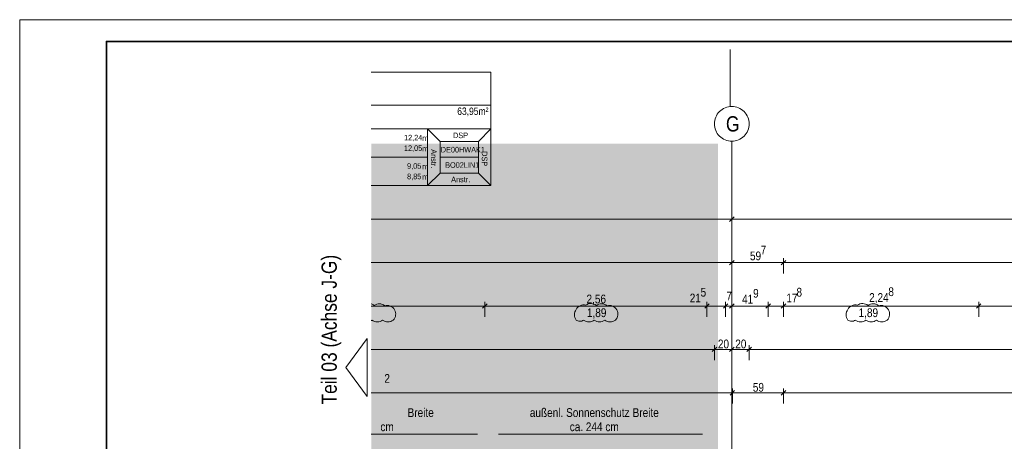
# Model space of a CAD drawing. Extents: x -620 to 300, y 62 to 1112.
# Tile 205 of 226: x -620 to -393, y 1015 to 1112. Entities that reach past the tile are written whole.
import ezdxf
from ezdxf.lldxf.tags import DXFTag

# ---------------------------------------------------------------- set-up
doc = ezdxf.new("R2010")
doc.units = 0
doc.layers.get('0').update_dxf_attribs({"lineweight": 13})
doc.layers.add('--Darstellung Teil 07-00', color=2, linetype='grob-A06CPVSAL0', lineweight=13, true_color=0xffff00, plot=False)
for name, color, linetype, lineweight in [('30 -33 Aussenwände- 8 Sonnenschutz', 7, 'Continuous', 9), ('70 -71 Achsen- 1 Gebäudeachsen', 7, 'STRICHPUNKT2-A06CPVSFL0', 18), ('iwb_Plankopf Rahmen', 7, 'Continuous', 35), ('Keine-A06CPVSEL0', 7, 'Continuous', 9)]:
    doc.layers.add(name, color=color, linetype=linetype, lineweight=lineweight)
for name, color, linetype, lineweight, true_color in [('70 -75 Raumstempel- 1 Raumstempel-A06CPVSBL0', 1, 'Continuous', 50, 0xff0000), ('70 -76 Bemaßung- 2 Allgemein', 9, 'Continuous', 5, 0x808080), ('70 -77 Revision- 2 Wolken', 7, 'Continuous', 18, 0x944cff), ('iwb_Layout BA_Markierung', 7, 'Continuous', 9, 0xbadcdc), ('iwb_Layout Text', 3, 'Continuous', 18, 0x00ff00)]:
    doc.layers.add(name, color=color, linetype=linetype, lineweight=lineweight, true_color=true_color)
doc.styles.get("Standard").update_dxf_attribs({"font": 'ARIALN.TTF'})
tags = doc.linetypes.add('grob-A06CPVSAL0', pattern=[14, 3, -8, 3]).pattern_tags.tags
tags[8:9] = [DXFTag(74, 4), DXFTag(75, 0), DXFTag(340, '0'), DXFTag(46, 0.0), DXFTag(50, 0.0), DXFTag(44, 0.0), DXFTag(45, 0.0)]
tags[6:7] = [DXFTag(74, 4), DXFTag(75, 0), DXFTag(340, '0'), DXFTag(46, 0.0), DXFTag(50, 0.0), DXFTag(44, 0.0), DXFTag(45, 0.0)]
tags[4:5] = [DXFTag(74, 4), DXFTag(75, 0), DXFTag(340, '0'), DXFTag(46, 0.0), DXFTag(50, 0.0), DXFTag(44, 0.0), DXFTag(45, 0.0)]
tags = doc.linetypes.add('STRICHPUNKT2-A06CPVSFL0', pattern=[12.7, 6.35, -3.175, 0, -3.175]).pattern_tags.tags
tags[10:11] = [DXFTag(74, 4), DXFTag(75, 0), DXFTag(340, '0'), DXFTag(46, 0.0), DXFTag(50, 0.0), DXFTag(44, 0.0), DXFTag(45, 0.0)]
tags[8:9] = [DXFTag(74, 4), DXFTag(75, 0), DXFTag(340, '0'), DXFTag(46, 0.0), DXFTag(50, 0.0), DXFTag(44, 0.0), DXFTag(45, 0.0)]
tags[6:7] = [DXFTag(74, 4), DXFTag(75, 0), DXFTag(340, '0'), DXFTag(46, 0.0), DXFTag(50, 0.0), DXFTag(44, 0.0), DXFTag(45, 0.0)]
tags[4:5] = [DXFTag(74, 4), DXFTag(75, 0), DXFTag(340, '0'), DXFTag(46, 0.0), DXFTag(50, 0.0), DXFTag(44, 0.0), DXFTag(45, 0.0)]

# ---------------------------------------------------------------- blocks, each defined once
blk = doc.blocks.new('Polygon-A06CPVS2L0')
at = {"color": 0, "linetype": 'ByBlock', "lineweight": -2, "ltscale": 0.13}
blk.add_solid([(-458.92, 86.61), (-538.63, 86.4), (-458.75, 1083.81), (-538.63, 1083.81)], dxfattribs=at)
blk = doc.blocks.new('Referenz-A06CPVSGL0')
at = {"layer": '--Darstellung Teil 07-00', "color": 0, "linetype": 'grob-A06CPVSAL0', "lineweight": -2, "ltscale": 0.13}
blk.add_line((-455.97, 1092.32), (-455.97, 1105.57), dxfattribs=at)
at = {"layer": '30 -33 Aussenwände- 8 Sonnenschutz', "color": 0, "linetype": 'Continuous', "ltscale": 0.13}
for p, q in [((-514.17, 1016.84), (-538.63, 1016.84)), ((-462.33, 1016.84), (-509.33, 1016.84))]:
    blk.add_line(p, q, dxfattribs=at)
at = {"layer": '70 -71 Achsen- 1 Gebäudeachsen', "color": 0, "linetype": 'STRICHPUNKT2-A06CPVSFL0', "ltscale": 0.18}
blk.add_line((-455.58, 1084.39), (-455.58, 84.95), dxfattribs=at)
at = {"layer": '70 -75 Raumstempel- 1 Raumstempel-A06CPVSBL0', "color": 0, "lineweight": 9}
for p, q in [((-511.08, 1100.29), (-538.63, 1100.29)), ((-511.08, 1074.16), (-511.08, 1100.29)), ((-511.08, 1092.7), (-538.63, 1092.7)), ((-538.63, 1087.23), (-525.67, 1087.23)), ((-522.79, 1084.33), (-525.67, 1087.23)), ((-511.08, 1087.23), (-525.67, 1087.23)), ((-525.67, 1087.23), (-525.67, 1074.16)), ((-513.96, 1084.33), (-511.08, 1087.23)), ((-522.79, 1077.05), (-522.79, 1084.33)), ((-522.79, 1084.33), (-513.96, 1084.33)), ((-513.96, 1077.05), (-513.96, 1084.33)), ((-538.63, 1080.69), (-525.67, 1080.69)), ((-513.96, 1080.69), (-522.79, 1080.69)), ((-522.79, 1077.05), (-525.67, 1074.16)), ((-522.79, 1077.05), (-513.96, 1077.05)), ((-513.96, 1077.05), (-511.08, 1074.16)), ((-511.08, 1074.16), (-538.63, 1074.16))]:
    blk.add_line(p, q, dxfattribs=at)
at = {"layer": '70 -76 Bemaßung- 2 Allgemein', "color": 0, "linetype": 'Continuous', "ltscale": 0.13}
for p, q in [((-456.64, 1066.39), (-538.63, 1066.39)), ((-455.08, 1066.39), (-456.64, 1066.39)), ((-455.05, 1066.92), (-456.11, 1065.86)), ((-456.11, 1065.86), (-455.05, 1066.92)), ((-456.08, 1066.39), (-454.52, 1066.39)), ((-455.58, 1066.45), (-455.58, 1067.39)), ((-455.58, 1066.45), (-455.58, 1067.39)), ((-291.64, 1066.39), (-454.52, 1066.39)), ((-455.58, 1056.45), (-455.58, 1057.39)), ((-455.58, 1056.45), (-455.58, 1057.39)), ((-443.64, 1053.89), (-443.64, 1057.39)), ((-443.64, 1053.89), (-443.64, 1057.39)), ((-456.64, 1056.39), (-538.63, 1056.39)), ((-454.58, 1056.39), (-456.64, 1056.39)), ((-456.58, 1056.39), (-454.52, 1056.39)), ((-444.7, 1056.39), (-454.52, 1056.39)), ((-442.64, 1056.39), (-444.7, 1056.39)), ((-444.64, 1056.39), (-442.58, 1056.39)), ((-138.58, 1056.39), (-442.58, 1056.39)), ((-513.54, 1046.39), (-538.63, 1046.39)), ((-511.48, 1046.39), (-513.54, 1046.39)), ((-513.48, 1046.39), (-511.42, 1046.39)), ((-512.48, 1043.89), (-512.48, 1047.39)), ((-512.48, 1043.89), (-512.48, 1047.39)), ((-462.34, 1046.39), (-511.42, 1046.39)), ((-462.34, 1046.39), (-463.4, 1046.39)), ((-460.28, 1046.39), (-462.34, 1046.39)), ((-460.28, 1046.39), (-462.34, 1046.39)), ((-461.28, 1043.89), (-461.28, 1047.39)), ((-461.28, 1043.89), (-461.28, 1047.39)), ((-456.98, 1046.39), (-461.28, 1046.39)), ((-458.04, 1046.39), (-459.1, 1046.39)), ((-455.98, 1046.39), (-458.04, 1046.39)), ((-457.98, 1046.39), (-455.92, 1046.39)), ((-456.98, 1043.89), (-456.98, 1047.39)), ((-456.98, 1043.89), (-456.98, 1047.39)), ((-455.58, 1046.39), (-456.98, 1046.39)), ((-456.58, 1046.39), (-454.52, 1046.39)), ((-456.58, 1046.39), (-454.52, 1046.39)), ((-455.92, 1046.39), (-454.86, 1046.39)), ((-455.58, 1046.45), (-455.58, 1047.39)), ((-455.58, 1046.45), (-455.58, 1047.39)), ((-454.52, 1046.39), (-453.46, 1046.39)), ((-448.26, 1046.39), (-454.52, 1046.39)), ((-448.26, 1046.39), (-449.32, 1046.39)), ((-446.2, 1046.39), (-448.26, 1046.39)), ((-446.2, 1046.39), (-448.26, 1046.39)), ((-447.2, 1043.89), (-447.2, 1047.39)), ((-447.2, 1043.89), (-447.2, 1047.39)), ((-443.64, 1046.39), (-447.2, 1046.39)), ((-444.64, 1046.39), (-442.58, 1046.39)), ((-444.64, 1046.39), (-442.58, 1046.39)), ((-443.64, 1043.89), (-443.64, 1047.39)), ((-443.64, 1043.89), (-443.64, 1047.39)), ((-442.58, 1046.39), (-441.52, 1046.39)), ((-399.74, 1046.39), (-442.58, 1046.39)), ((-397.68, 1046.39), (-399.74, 1046.39)), ((-399.68, 1046.39), (-397.62, 1046.39)), ((-398.68, 1043.89), (-398.68, 1047.39)), ((-398.68, 1043.89), (-398.68, 1047.39)), ((-348.54, 1046.39), (-397.62, 1046.39)), ((-459.58, 1033.89), (-459.58, 1037.39)), ((-459.58, 1033.89), (-459.58, 1037.39)), ((-455.58, 1036.45), (-455.58, 1037.39)), ((-455.58, 1036.45), (-455.58, 1037.39)), ((-451.58, 1033.89), (-451.58, 1037.39)), ((-451.58, 1033.89), (-451.58, 1037.39)), ((-460.64, 1036.39), (-538.63, 1036.39)), ((-458.58, 1036.39), (-460.64, 1036.39)), ((-460.58, 1036.39), (-458.52, 1036.39)), ((-456.64, 1036.39), (-458.52, 1036.39)), ((-454.58, 1036.39), (-456.64, 1036.39)), ((-456.58, 1036.39), (-454.52, 1036.39)), ((-452.64, 1036.39), (-454.52, 1036.39)), ((-450.58, 1036.39), (-452.64, 1036.39)), ((-452.58, 1036.39), (-450.52, 1036.39)), ((-291.64, 1036.39), (-450.52, 1036.39)), ((-456.5, 1026.39), (-538.63, 1026.39)), ((-454.44, 1026.39), (-456.5, 1026.39)), ((-456.44, 1026.39), (-454.38, 1026.39)), ((-455.44, 1023.89), (-455.44, 1027.39)), ((-455.44, 1023.89), (-455.44, 1027.39)), ((-444.7, 1026.39), (-454.38, 1026.39)), ((-442.64, 1026.39), (-444.7, 1026.39)), ((-444.64, 1026.39), (-442.58, 1026.39)), ((-443.64, 1023.89), (-443.64, 1027.39)), ((-443.64, 1023.89), (-443.64, 1027.39)), ((-292.64, 1026.39), (-442.58, 1026.39))]:
    blk.add_line(p, q, dxfattribs=at)
at = {"layer": '70 -76 Bemaßung- 2 Allgemein', "color": 0, "linetype": 'Continuous', "lineweight": 20, "ltscale": 0.2}
for p, q in [((-455.05, 1056.92), (-456.11, 1055.86)), ((-456.11, 1055.86), (-455.05, 1056.92)), ((-443.11, 1056.92), (-444.17, 1055.86)), ((-444.17, 1055.86), (-443.11, 1056.92)), ((-511.95, 1046.92), (-513.01, 1045.86)), ((-513.01, 1045.86), (-511.95, 1046.92)), ((-460.75, 1046.92), (-461.81, 1045.86)), ((-460.75, 1046.92), (-461.81, 1045.86)), ((-457.51, 1045.86), (-456.45, 1046.92)), ((-456.45, 1046.92), (-457.51, 1045.86)), ((-456.11, 1045.86), (-455.05, 1046.92)), ((-456.11, 1045.86), (-455.05, 1046.92)), ((-446.67, 1046.92), (-447.73, 1045.86)), ((-446.67, 1046.92), (-447.73, 1045.86)), ((-444.17, 1045.86), (-443.11, 1046.92)), ((-444.17, 1045.86), (-443.11, 1046.92)), ((-398.15, 1046.92), (-399.21, 1045.86)), ((-399.21, 1045.86), (-398.15, 1046.92)), ((-459.05, 1036.92), (-460.11, 1035.86)), ((-460.11, 1035.86), (-459.05, 1036.92)), ((-455.05, 1036.92), (-456.11, 1035.86)), ((-456.11, 1035.86), (-455.05, 1036.92)), ((-451.05, 1036.92), (-452.11, 1035.86)), ((-452.11, 1035.86), (-451.05, 1036.92)), ((-454.91, 1026.92), (-455.97, 1025.86)), ((-455.97, 1025.86), (-454.91, 1026.92)), ((-443.11, 1026.92), (-444.17, 1025.86)), ((-444.17, 1025.86), (-443.11, 1026.92))]:
    blk.add_line(p, q, dxfattribs=at)
at = {"layer": '70 -77 Revision- 2 Wolken', "color": 0, "linetype": 'Continuous', "ltscale": 0.18}
for centre, major_axis, end_param in [((-539.24, 1044.93), (1.27, 1.59), 0.370334), ((-536.8, 1044.86), (0.06, 2.03), 0.643501), ((-536.8, 1044.86), (1.27, 1.59), 0.643501), ((-535.02, 1044.49), (0.77, 1.88), 0.643501), ((-535.02, 1044.49), (1.74, 1.05), 0.643501), ((-489.65, 1044.61), (-0.84, 1.85), 0.643501), ((-489.65, 1044.61), (0.44, 1.98), 0.643501), ((-488.04, 1044.93), (0.06, 2.03), 0.643501), ((-488.04, 1044.93), (1.27, 1.59), 0.643501), ((-485.6, 1044.86), (0.06, 2.03), 0.643501), ((-485.6, 1044.86), (1.27, 1.59), 0.643501), ((-483.82, 1044.49), (0.77, 1.88), 0.643501), ((-483.82, 1044.49), (1.74, 1.05), 0.643501), ((-427.05, 1044.61), (-0.84, 1.85), 0.643501), ((-427.05, 1044.61), (0.44, 1.98), 0.643501), ((-425.44, 1044.93), (0.06, 2.03), 0.643501), ((-425.44, 1044.93), (1.27, 1.59), 0.643501), ((-423, 1044.86), (0.06, 2.03), 0.643501), ((-423, 1044.86), (1.27, 1.59), 0.643501), ((-421.22, 1044.49), (0.77, 1.88), 0.643501), ((-421.22, 1044.49), (1.74, 1.05), 0.643501), ((-535.04, 1044.53), (1.46, -1.42), 0.643501), ((-535.04, 1044.53), (2.02, -0.26), 0.643501), ((-489.8, 1044.37), (-1.63, 1.22), 0.643501), ((-489.8, 1044.37), (-2.03, 0), 0.643501), ((-483.84, 1044.53), (1.46, -1.42), 0.643501), ((-483.84, 1044.53), (2.02, -0.26), 0.643501), ((-427.2, 1044.37), (-1.63, 1.22), 0.643501), ((-427.2, 1044.37), (-2.03, 0), 0.643501), ((-421.24, 1044.53), (1.46, -1.42), 0.643501), ((-421.24, 1044.53), (2.02, -0.26), 0.643501), ((-539.67, 1044.76), (1.04, -1.74), 0.101527), ((-537.23, 1044.75), (-1.23, -1.62), 0.643501), ((-537.23, 1044.75), (-0.01, -2.03), 0.643501), ((-534.8, 1044.74), (-1.23, -1.62), 0.643501), ((-534.8, 1044.74), (-0.01, -2.03), 0.643501), ((-490.56, 1044.3), (-0.87, -1.15), 0.643501), ((-490.56, 1044.3), (-0.01, -1.44), 0.643501), ((-488.47, 1044.76), (-1.23, -1.62), 0.643501), ((-488.47, 1044.76), (-0.01, -2.03), 0.643501), ((-486.03, 1044.75), (-1.23, -1.62), 0.643501), ((-486.03, 1044.75), (-0.01, -2.03), 0.643501), ((-483.6, 1044.74), (-1.23, -1.62), 0.643501), ((-483.6, 1044.74), (-0.01, -2.03), 0.643501), ((-427.96, 1044.3), (-0.87, -1.15), 0.643501), ((-427.96, 1044.3), (-0.01, -1.44), 0.643501), ((-425.87, 1044.76), (-1.23, -1.62), 0.643501), ((-425.87, 1044.76), (-0.01, -2.03), 0.643501), ((-423.43, 1044.75), (-1.23, -1.62), 0.643501), ((-423.43, 1044.75), (-0.01, -2.03), 0.643501), ((-421, 1044.74), (-1.23, -1.62), 0.643501), ((-421, 1044.74), (-0.01, -2.03), 0.643501)]:
    blk.add_ellipse(centre, major_axis=major_axis, ratio=1, start_param=0, end_param=end_param, dxfattribs=at)
at = {"layer": 'Keine-A06CPVSEL0', "color": 0, "linetype": 'Continuous', "ltscale": 0.13}
for p, q in [((-458.41, 1091.22), (-458.12, 1091.49)), ((-458.12, 1091.49), (-457.8, 1091.72)), ((-457.8, 1091.72), (-457.46, 1091.92)), ((-457.46, 1091.92), (-457.11, 1092.09)), ((-457.11, 1092.09), (-456.74, 1092.22)), ((-456.74, 1092.22), (-456.36, 1092.32)), ((-456.36, 1092.32), (-455.97, 1092.37)), ((-455.97, 1092.37), (-455.58, 1092.39)), ((-455.58, 1092.39), (-455.19, 1092.37)), ((-455.19, 1092.37), (-454.8, 1092.32)), ((-454.8, 1092.32), (-454.42, 1092.22)), ((-454.42, 1092.22), (-454.05, 1092.09)), ((-454.05, 1092.09), (-453.69, 1091.92)), ((-453.69, 1091.92), (-453.36, 1091.72)), ((-453.36, 1091.72), (-453.04, 1091.49)), ((-453.04, 1091.49), (-452.75, 1091.22)), ((-459.56, 1088.79), (-459.5, 1089.17)), ((-459.5, 1089.17), (-459.41, 1089.55)), ((-459.41, 1089.55), (-459.27, 1089.92)), ((-459.27, 1089.92), (-459.11, 1090.28)), ((-459.11, 1090.28), (-458.9, 1090.62)), ((-458.9, 1090.62), (-458.67, 1090.93)), ((-458.67, 1090.93), (-458.41, 1091.22)), ((-452.75, 1091.22), (-452.49, 1090.93)), ((-452.49, 1090.93), (-452.25, 1090.62)), ((-452.25, 1090.62), (-452.05, 1090.28)), ((-452.05, 1090.28), (-451.88, 1089.92)), ((-451.88, 1089.92), (-451.75, 1089.55)), ((-451.75, 1089.55), (-451.66, 1089.17)), ((-451.66, 1089.17), (-451.6, 1088.79)), ((-459.58, 1088.39), (-459.56, 1088.79)), ((-459.56, 1088), (-459.58, 1088.39)), ((-459.5, 1087.61), (-459.56, 1088)), ((-459.41, 1087.23), (-459.5, 1087.61)), ((-459.27, 1086.86), (-459.41, 1087.23)), ((-459.11, 1086.51), (-459.27, 1086.86)), ((-451.88, 1086.86), (-452.05, 1086.51)), ((-451.75, 1087.23), (-451.88, 1086.86)), ((-451.66, 1087.61), (-451.75, 1087.23)), ((-451.6, 1088), (-451.66, 1087.61)), ((-451.6, 1088.79), (-451.58, 1088.39)), ((-451.58, 1088.39), (-451.6, 1088)), ((-458.9, 1086.17), (-459.11, 1086.51)), ((-458.67, 1085.86), (-458.9, 1086.17)), ((-458.41, 1085.56), (-458.67, 1085.86)), ((-458.12, 1085.3), (-458.41, 1085.56)), ((-457.8, 1085.07), (-458.12, 1085.3)), ((-457.46, 1084.87), (-457.8, 1085.07)), ((-457.11, 1084.7), (-457.46, 1084.87)), ((-456.74, 1084.57), (-457.11, 1084.7)), ((-456.36, 1084.47), (-456.74, 1084.57)), ((-455.97, 1084.41), (-456.36, 1084.47)), ((-454.8, 1084.47), (-455.19, 1084.41)), ((-454.42, 1084.57), (-454.8, 1084.47)), ((-454.05, 1084.7), (-454.42, 1084.57)), ((-453.69, 1084.87), (-454.05, 1084.7)), ((-453.36, 1085.07), (-453.69, 1084.87)), ((-453.04, 1085.3), (-453.36, 1085.07)), ((-452.75, 1085.56), (-453.04, 1085.3)), ((-452.49, 1085.86), (-452.75, 1085.56)), ((-452.25, 1086.17), (-452.49, 1085.86)), ((-452.05, 1086.51), (-452.25, 1086.17)), ((-455.58, 1084.39), (-455.97, 1084.41)), ((-455.19, 1084.41), (-455.58, 1084.39))]:
    blk.add_line(p, q, dxfattribs=at)
at = {"layer": '30 -33 Aussenwände- 8 Sonnenschutz', "color": 0, "linetype": 'Continuous', "ltscale": 0.13, "char_height": 2.0138, "attachment_point": 1}
for s, insert in [('{\\fArial Narrow;Breite}', (-530.26, 1022.81)), ('{\\fArial Narrow;außenl.}', (-502.1, 1022.81)), ('{\\fArial Narrow;Sonnenschutz}', (-493.74, 1022.81)), ('{\\fArial Narrow;Breite}', (-478.41, 1022.81)), ('{\\fArial Narrow;cm}', (-536.53, 1019.54)), ('{\\fArial Narrow;ca.}', (-492.9, 1019.54)), ('{\\fArial Narrow;244}', (-489.2, 1019.54)), ('{\\fArial Narrow;cm}', (-484.69, 1019.54))]:
    blk.add_mtext(s, dxfattribs=dict(at, insert=insert))
at = {"layer": '70 -75 Raumstempel- 1 Raumstempel-A06CPVSBL0', "color": 0, "linetype": 'Continuous', "ltscale": 0.5, "attachment_point": 1}
for s, insert, char_height, rotation in [('{\\fArial Narrow;63,95m²}', (-518.83, 1092.17), 1.7117, 0), ('{\\fArial Narrow;12,24}', (-531.09, 1085.87), 1.2838, 0), ('{\\fArial Narrow;m}', (-526.91, 1085.75), 1.2838, 0), ('{\\fArial Narrow;DSP}', (-519.8, 1086.39), 1.2838, 0), ('{\\fArial Narrow;12,05}', (-531.1, 1083.44), 1.2838, 0), ('{\\fArial Narrow;m}', (-526.91, 1083.32), 1.2838, 0), ('{\\fArial Narrow;Anstr.}', (-523.58, 1082.55), 1.2838, 270), ('{\\fArial Narrow;DE00HWAK1}', (-522.63, 1083.09), 1.2838, 0), ('{\\fArial Narrow;DSP}', (-511.88, 1082.11), 1.2838, 270), ('{\\fArial Narrow;9,05}', (-530.38, 1079.33), 1.2838, 0), ('{\\fArial Narrow;m}', (-526.91, 1079.21), 1.2838, 0), ('{\\fArial Narrow;BO02LIN1}', (-521.61, 1079.55), 1.2838, 0), ('{\\fArial Narrow;8,85}', (-530.38, 1076.92), 1.2838, 0), ('{\\fArial Narrow;m}', (-526.91, 1076.79), 1.2838, 0), ('{\\fArial Narrow;Anstr.}', (-520.23, 1076.23), 1.2838, 0)]:
    blk.add_mtext(s, dxfattribs=dict(at, insert=insert, char_height=char_height, rotation=rotation))
at = {"layer": '70 -76 Bemaßung- 2 Allgemein', "color": 0, "linetype": 'Continuous', "ltscale": 0.13, "char_height": 2.0138, "attachment_point": 1}
for s, insert in [('{\\fArial Narrow;7}', (-448.91, 1060.31)), ('{\\fArial Narrow;59}', (-451.38, 1058.96)), ('{\\fArial Narrow;5}', (-462.75, 1050.58)), ('{\\fArial Narrow;8}', (-440.66, 1050.58)), ('{\\fArial Narrow;8}', (-419.49, 1050.7)), ('{\\fArial Narrow;2,56}', (-489.04, 1049.01)), ('{\\fArial Narrow;21}', (-465.26, 1049.24)), ('{\\fArial Narrow;7}', (-456.81, 1049.71)), ('{\\fArial Narrow;41}', (-453.2, 1048.98)), ('{\\fArial Narrow;9}', (-450.66, 1050.32)), ('{\\fArial Narrow;17}', (-442.98, 1049.24)), ('{\\fArial Narrow;2,24}', (-423.91, 1049.36)), ('{\\fArial Narrow;1,89}', (-488.95, 1045.85)), ('{\\fArial Narrow;1,89}', (-426.35, 1045.85)), ('{\\fArial Narrow;20}', (-458.77, 1038.64)), ('{\\fArial Narrow;20}', (-454.77, 1038.64)), ('{\\fArial Narrow;2}', (-535.61, 1030.69)), ('{\\fArial Narrow;59}', (-450.72, 1028.64))]:
    blk.add_mtext(s, dxfattribs=dict(at, insert=insert))
at = {"layer": 'Keine-A06CPVSEL0', "color": 0, "linetype": 'Continuous', "ltscale": 0.13, "insert": (-456.92, 1090.16), "char_height": 3.5241, "attachment_point": 1}
blk.add_mtext('{\\fArial Narrow;G}', dxfattribs=at)

msp = doc.modelspace()

# ---------------------------------------------------------------- linework, layer by layer
at = {"layer": 'iwb_Layout Text', "linetype": 'Continuous', "ltscale": 0.18}
for p, q in [((-544.48, 1032.19), (-539.59, 1038.88)), ((-539.59, 1025.5), (-539.59, 1038.88)), ((-539.59, 1025.5), (-544.48, 1032.19))]:
    msp.add_line(p, q, dxfattribs=at)
at = {"layer": 'iwb_Plankopf Rahmen', "color": 8, "lineweight": 13, "ltscale": 0.13, "true_color": 0x808080}
msp.add_lwpolyline([(300.35, 62.43), (-619.65, 62.43), (-619.65, 1112.43), (300.35, 1112.43), (300.35, 62.43)], close=True, dxfattribs=at)
at = {"layer": 'iwb_Plankopf Rahmen', "ltscale": 0.35}
msp.add_lwpolyline([(-599.65, 67.43), (-599.65, 1107.43), (295.35, 1107.43), (295.35, 67.43), (-599.65, 67.43)], close=True, dxfattribs=at)

# ---------------------------------------------------------------- block references
at = {"color": 8, "lineweight": 13, "ltscale": 0.13, "true_color": 0x808080}
msp.add_blockref('Referenz-A06CPVSGL0', (0, 0), dxfattribs=at)
at = {"layer": 'iwb_Layout BA_Markierung', "ltscale": 0.13}
msp.add_blockref('Polygon-A06CPVS2L0', (0, 0), dxfattribs=at)

# ---------------------------------------------------------------- texts
at = {"layer": 'iwb_Layout Text', "ltscale": 0.18}
msp.add_text('Teil 03 (Achse J-G)', height=3.5, rotation=90, dxfattribs=at).set_placement((-546.59, 1023.67))

doc.saveas('drawing.dxf')
